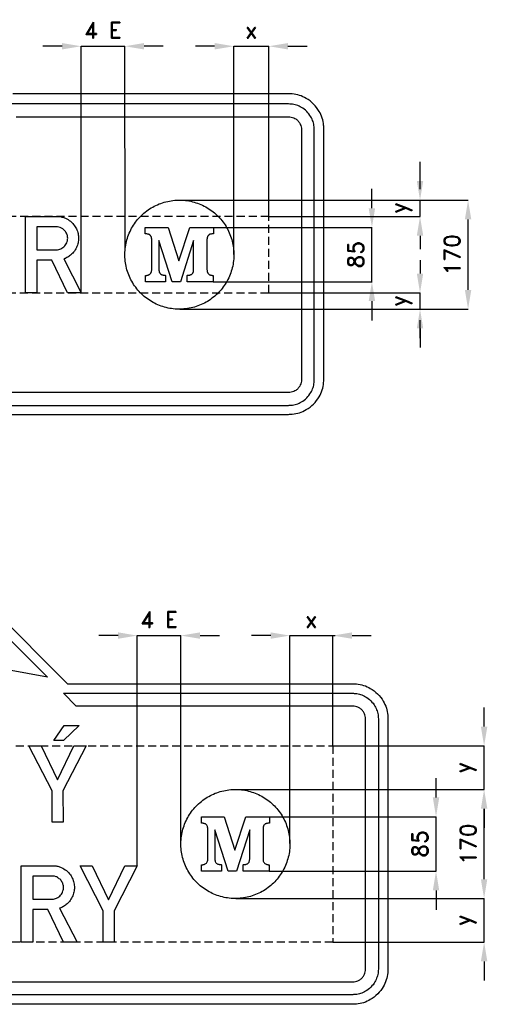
# Model space of a CAD drawing. Header units: millimetres. Extents: x -166 to 4110, y -5 to 1646.
# Tile 4 of 4: x 3380 to 4110, y 0 to 1535. Entities that reach past the tile are written whole.
import ezdxf

# ---------------------------------------------------------------- set-up
doc = ezdxf.new("R2010")
doc.units = ezdxf.units.MM
doc.header["$LTSCALE"] = 5
doc.linetypes.add('ČÁRKOVANÁX2', pattern=[1.5, 1, -0.5])
doc.layers.add('Kóty', color=2, linetype='Continuous')
doc.layers.add('Značka', color=7, linetype='Continuous')
doc.styles.get("Standard").update_dxf_attribs({"font": 'romand.shx', "height": 25})
doc.dimstyles.get("Standard").update_dxf_attribs({"dimtxt": 25, "dimasz": 30, "dimexe": 0.18, "dimexo": 0.0625, "dimgap": 12.5, "dimtad": 1, "dimdec": 0, "dimzin": 0, "dimdsep": 46, "dimtxsty": 'Standard', "dimcen": 0.09, "dimadec": 0, "dimazin": 0, "dimtfac": 1, "dimtdec": 0, "dimtofl": 0, "dimtmove": 0, "dimatfit": 3, "dimfxl": 1, "dimtolj": 1, "dimtzin": 0, "dimarcsym": 0})

# ---------------------------------------------------------------- blocks, each defined once
blk = doc.blocks.new('*D9')
at = {"layer": 'Defpoints', "color": 0, "transparency": 16777216}
for p in [(3868.8, 403), (4104.8, 403), (3716.4, 335)]:
    blk.add_point(p, dxfattribs=at)
at = {"layer": 'Kóty', "color": 0, "lineweight": -2, "transparency": 16777216}
for p, q in [((4104.8, 433), (4104.8, 463)), ((3868.9, 403), (4105, 403)), ((3716.4, 335), (4105, 335)), ((4104.8, 305), (4104.8, 275))]:
    blk.add_line(p, q, dxfattribs=at)
at = {"layer": 'Kóty', "color": 0, "transparency": 16777216}
for points in [[(4099.8, 433), (4109.8, 433), (4104.8, 403)], [(4099.8, 305), (4109.8, 305), (4104.8, 335)]]:
    blk.add_solid(points, dxfattribs=at)
at = {"layer": 'Kóty', "color": 0, "transparency": 16777216, "insert": (4075.6, 369), "char_height": 25, "attachment_point": 5, "rotation": 90}
blk.add_mtext('\\A1;y', dxfattribs=at)
blk = doc.blocks.new('*D10')
at = {"layer": 'Defpoints', "color": 0, "transparency": 16777216}
for p in [(3717.3, 165), (3868.8, 97), (4104.8, 97)]:
    blk.add_point(p, dxfattribs=at)
at = {"layer": 'Kóty', "color": 0, "lineweight": -2, "transparency": 16777216}
for p, q in [((4104.8, 195), (4104.8, 225)), ((3717.4, 165), (4105, 165)), ((3868.9, 97), (4105, 97)), ((4104.8, 67), (4104.8, 37))]:
    blk.add_line(p, q, dxfattribs=at)
at = {"layer": 'Kóty', "color": 0, "transparency": 16777216}
for points in [[(4099.8, 195), (4109.8, 195), (4104.8, 165)], [(4099.8, 67), (4109.8, 67), (4104.8, 97)]]:
    blk.add_solid(points, dxfattribs=at)
at = {"layer": 'Kóty', "color": 0, "transparency": 16777216, "insert": (4075.6, 131), "char_height": 25, "attachment_point": 5, "rotation": 90}
blk.add_mtext('\\A1;y', dxfattribs=at)
blk = doc.blocks.new('*D12')
at = {"layer": 'Defpoints', "color": 0, "transparency": 16777216}
for p in [(3868.8, 575), (3868.8, 403), (3801.9, 250.8)]:
    blk.add_point(p, dxfattribs=at)
at = {"layer": 'Kóty', "color": 0, "lineweight": -2, "transparency": 16777216}
for p, q in [((3771.9, 575), (3741.9, 575)), ((3801.9, 250.9), (3801.9, 575.2)), ((3868.8, 403.1), (3868.8, 575.2)), ((3898.8, 575), (3928.8, 575))]:
    blk.add_line(p, q, dxfattribs=at)
at = {"layer": 'Kóty', "color": 0, "transparency": 16777216}
for points in [[(3771.9, 580), (3771.9, 570), (3801.9, 575)], [(3898.8, 580), (3898.8, 570), (3868.8, 575)]]:
    blk.add_solid(points, dxfattribs=at)
at = {"layer": 'Kóty', "color": 0, "transparency": 16777216, "insert": (3835.3, 600), "char_height": 25, "attachment_point": 5}
blk.add_mtext('\\A1;x', dxfattribs=at)
blk = doc.blocks.new('*D14')
at = {"layer": 'Defpoints', "color": 0, "transparency": 16777216}
for p in [(3768.8, 1494), (3768.8, 1228.5), (3714.4, 1169)]:
    blk.add_point(p, dxfattribs=at)
at = {"layer": 'Kóty', "color": 0, "lineweight": -2, "transparency": 16777216}
for p, q in [((3684.4, 1494), (3654.4, 1494)), ((3714.4, 1169.1), (3714.4, 1494.2)), ((3768.8, 1228.6), (3768.8, 1494.2)), ((3798.8, 1494), (3828.8, 1494))]:
    blk.add_line(p, q, dxfattribs=at)
at = {"layer": 'Kóty', "color": 0, "transparency": 16777216}
for points in [[(3684.4, 1499), (3684.4, 1489), (3714.4, 1494)], [(3798.8, 1499), (3798.8, 1489), (3768.8, 1494)]]:
    blk.add_solid(points, dxfattribs=at)
at = {"layer": 'Kóty', "color": 0, "transparency": 16777216, "insert": (3741.6, 1519), "char_height": 25, "attachment_point": 5}
blk.add_mtext('\\A1;x', dxfattribs=at)
blk = doc.blocks.new('*D15')
at = {"layer": 'Defpoints', "color": 0, "transparency": 16777216}
for p in [(3682.5, 1211.5), (3929.8, 1211.5), (3682, 1126.5)]:
    blk.add_point(p, dxfattribs=at)
at = {"layer": 'Kóty', "color": 0, "lineweight": -2, "transparency": 16777216}
for p, q in [((3929.8, 1241.5), (3929.8, 1271.5)), ((3682.6, 1211.5), (3930, 1211.5)), ((3682.1, 1126.5), (3930, 1126.5)), ((3929.8, 1096.5), (3929.8, 1066.5))]:
    blk.add_line(p, q, dxfattribs=at)
at = {"layer": 'Kóty', "color": 0, "transparency": 16777216}
for points in [[(3924.8, 1241.5), (3934.8, 1241.5), (3929.8, 1211.5)], [(3924.8, 1096.5), (3934.8, 1096.5), (3929.8, 1126.5)]]:
    blk.add_solid(points, dxfattribs=at)
at = {"layer": 'Kóty', "color": 0, "transparency": 16777216, "insert": (3904.8, 1169), "char_height": 25, "attachment_point": 5, "rotation": 90}
blk.add_mtext('\\A1;85', dxfattribs=at)
blk = doc.blocks.new('*D16')
at = {"layer": 'Defpoints', "color": 0, "transparency": 16777216}
for p in [(3628.9, 1254), (4079.8, 1254), (3629.9, 1084)]:
    blk.add_point(p, dxfattribs=at)
at = {"layer": 'Kóty', "color": 0, "lineweight": -2, "transparency": 16777216}
for p, q in [((3629, 1254), (4080, 1254)), ((4079.8, 1114), (4079.8, 1224)), ((3630, 1084), (4080, 1084))]:
    blk.add_line(p, q, dxfattribs=at)
at = {"layer": 'Kóty', "color": 0, "transparency": 16777216}
for points in [[(4074.8, 1224), (4084.8, 1224), (4079.8, 1254)], [(4074.8, 1114), (4084.8, 1114), (4079.8, 1084)]]:
    blk.add_solid(points, dxfattribs=at)
at = {"layer": 'Kóty', "color": 0, "transparency": 16777216, "insert": (4054.8, 1169), "char_height": 25, "attachment_point": 5, "rotation": 90}
blk.add_mtext('\\A1;170', dxfattribs=at)
blk = doc.blocks.new('*D17')
at = {"layer": 'Defpoints', "color": 0, "transparency": 16777216}
for p in [(3770, 292.5), (3769.4, 207.5), (4029.8, 207.5)]:
    blk.add_point(p, dxfattribs=at)
at = {"layer": 'Kóty', "color": 0, "lineweight": -2, "transparency": 16777216}
for p, q in [((4029.8, 322.5), (4029.8, 352.5)), ((3770, 292.5), (4030, 292.5)), ((3769.5, 207.5), (4030, 207.5)), ((4029.8, 177.5), (4029.8, 147.5))]:
    blk.add_line(p, q, dxfattribs=at)
at = {"layer": 'Kóty', "color": 0, "transparency": 16777216}
for points in [[(4024.8, 322.5), (4034.8, 322.5), (4029.8, 292.5)], [(4024.8, 177.5), (4034.8, 177.5), (4029.8, 207.5)]]:
    blk.add_solid(points, dxfattribs=at)
at = {"layer": 'Kóty', "color": 0, "transparency": 16777216, "insert": (4004.8, 250), "char_height": 25, "attachment_point": 5, "rotation": 90}
blk.add_mtext('\\A1;85', dxfattribs=at)
blk = doc.blocks.new('*D18')
at = {"layer": 'Defpoints', "color": 0, "transparency": 16777216}
for p in [(3716.4, 335), (4104.8, 335), (3717.3, 165)]:
    blk.add_point(p, dxfattribs=at)
at = {"layer": 'Kóty', "color": 0, "lineweight": -2, "transparency": 16777216}
for p, q in [((3716.4, 335), (4105, 335)), ((4104.8, 195), (4104.8, 305)), ((3717.4, 165), (4105, 165))]:
    blk.add_line(p, q, dxfattribs=at)
at = {"layer": 'Kóty', "color": 0, "transparency": 16777216}
for points in [[(4099.8, 305), (4109.8, 305), (4104.8, 335)], [(4099.8, 195), (4109.8, 195), (4104.8, 165)]]:
    blk.add_solid(points, dxfattribs=at)
at = {"layer": 'Kóty', "color": 0, "transparency": 16777216, "insert": (4079.8, 250), "char_height": 25, "attachment_point": 5, "rotation": 90}
blk.add_mtext('\\A1;170', dxfattribs=at)

msp = doc.modelspace()

# ---------------------------------------------------------------- linework, layer by layer
at = {"layer": 'Kóty'}
for p, q in [((3446.4, 1494), (3416.4, 1494)), ((3476.4, 1109.5), (3476.4, 1494.2)), ((3544.7, 1175.7), (3544.4, 1494.2)), ((3604.4, 1494), (3574.4, 1494)), ((4004.8, 1284), (4004.8, 1314)), ((3629, 1254), (4005, 1254)), ((3768.9, 1228.5), (4005, 1228.5)), ((4004.8, 1198.5), (4004.8, 1177.4)), ((4004.8, 1160.6), (4004.8, 1139.5)), ((3768.9, 1109.5), (4005, 1109.5)), ((3630, 1084), (4005, 1084)), ((4004.8, 1054), (4004.8, 1024)), ((3533.8, 575), (3503.8, 575)), ((3563.8, 216.1), (3563.8, 575.2)), ((3631.8, 249.6), (3631.8, 575.2)), ((3661.8, 575), (3691.8, 575))]:
    msp.add_line(p, q, dxfattribs=at)
for points in [[(3476.4, 1494), (3544.4, 1494)], [(3714.4, 1494), (3768.8, 1494)], [(4004.8, 1271), (4004.8, 1299)], [(4004.8, 1228.5), (4004.8, 1254)], [(3929.8, 1126.5), (3929.8, 1211.5)], [(4004.8, 1084), (4004.8, 1109.5)], [(4004.8, 1039), (4004.8, 1067)], [(3563.8, 575), (3631.8, 575)], [(3801.9, 575), (3872.3, 575)], [(4104.8, 335), (4104.8, 403)], [(4029.8, 207.5), (4029.8, 292.5)], [(4104.8, 97), (4104.8, 165)]]:
    msp.add_lwpolyline(points, dxfattribs=at)
for points in [[(3446.4, 1499), (3446.4, 1489), (3476.4, 1494)], [(3574.4, 1499), (3574.4, 1489), (3544.4, 1494)], [(3999.8, 1284), (4009.8, 1284), (4004.8, 1254)], [(3999.8, 1198.5), (4009.8, 1198.5), (4004.8, 1228.5)], [(3999.8, 1139.5), (4009.8, 1139.5), (4004.8, 1109.5)], [(3999.8, 1054), (4009.8, 1054), (4004.8, 1084)], [(3533.8, 580), (3533.8, 570), (3563.8, 575)], [(3661.8, 580), (3661.8, 570), (3631.8, 575)]]:
    msp.add_solid(points, dxfattribs=at)
at = {"layer": 'Značka', "color": 5}
for points in [[(3104.8, 920), (3799.8, 920, 0.003568), (3802.7, 920.1, 0.010737), (3805.5, 920.3, 0.055714), (3816.8, 922.6, 0.056169), (3827.3, 927.3, 0.069692), (3838.7, 936, 0.068361), (3847.4, 947.5, 0.056439), (3852.3, 958, 0.061134), (3854.5, 969.2), (3854.7, 972.1), (3854.8, 975), (3854.8, 1365, 0.003607), (3854.7, 1367.8, 0.010734), (3854.5, 1370.7, 0.055725), (3852.2, 1382, 0.056159), (3847.4, 1392.5, 0.069675), (3838.8, 1403.9, 0.068352), (3827.3, 1412.6, 0.056434), (3816.8, 1417.4, 0.061125), (3805.5, 1419.7, 0.012223), (3802.7, 1419.9, 0.004033), (3799.8, 1420), (3369.8, 1420)], [(3204.8, 934), (3799.8, 934, 0.00359), (3801.9, 934.1, 0.010709), (3804, 934.2, 0.055715), (3812.2, 935.9, 0.056165), (3819.8, 939.4, 0.069687), (3828.1, 945.7, 0.06836), (3834.4, 954, 0.056428), (3837.9, 961.6, 0.061129), (3839.6, 969.8), (3839.7, 971.9), (3839.8, 974), (3839.8, 1364, 0.003619), (3839.7, 1366.1, 0.01068), (3839.6, 1368.2, 0.055729), (3837.9, 1376.4, 0.056165), (3834.4, 1384, 0.069692), (3828.1, 1392.3, 0.068356), (3819.8, 1398.6, 0.056428), (3812.2, 1402.2, 0.061129), (3804, 1403.8, 0.012254), (3801.9, 1403.9), (3799.8, 1404), (3361.7, 1404)], [(3374.9, 1384), (3799.8, 1384), (3800.8, 1384, -0.010611), (3801.9, 1383.9, -0.055701), (3806, 1383.1, -0.056165), (3809.8, 1381.3, -0.069696), (3814, 1378.2, -0.068379), (3817.1, 1374, -0.056427), (3818.9, 1370.2, -0.061091), (3819.7, 1366.1, -0.01213), (3819.8, 1365.1, -0.004087), (3819.8, 1364), (3819.8, 974), (3819.8, 973), (3819.7, 971.9, -0.055695), (3818.8, 967.8, -0.056165), (3817.1, 964, -0.069682), (3814, 959.8, -0.06837), (3809.8, 956.7, -0.05644), (3806, 954.9, -0.061106), (3801.9, 954.1, -0.012262), (3800.8, 954, -0.004029), (3799.8, 954), (3204.8, 954)], [(3389.2, 1109.5), (3389.2, 1228.5), (3439.3, 1228.5), (3440, 1228.5), (3440.7, 1228.5, -0.052875), (3446.3, 1227.7, -0.045252), (3451.7, 1225.8, -0.06875), (3459.6, 1221, -0.074105), (3465.9, 1214.2, -0.062854), (3469.7, 1207.5, -0.059665), (3471.7, 1200, -0.05513), (3472.1, 1192.8, -0.055175), (3470.9, 1185.7, -0.062314), (3467.9, 1178.1, -0.063049), (3463.1, 1171.4, -0.052736), (3458.1, 1167, -0.055189), (3452.4, 1163.6, -0.011426), (3450.8, 1162.9), (3449.1, 1162.3), (3476.4, 1109.5), (3455, 1109.5), (3430.7, 1160.5), (3407.3, 1160.5), (3407.3, 1109.5), (3389.2, 1109.5)], [(3407.3, 1212.5), (3407.3, 1176.4), (3436.5, 1176.4), (3437.2, 1176.4), (3437.9, 1176.5, 0.040823), (3441.2, 1177, 0.049437), (3444.4, 1178.1, 0.110775), (3450.6, 1182.6, 0.114748), (3454.3, 1189.4, 0.085168), (3455.2, 1194.7, 0.080085), (3454.3, 1199.9, 0.084079), (3451.6, 1205.2, 0.08122), (3447.4, 1209.3, 0.067108), (3443.5, 1211.5, 0.082152), (3439.1, 1212.4), (3438.6, 1212.4), (3438.1, 1212.5), (3407.3, 1212.5)], [(3226, 728.8), (3454.8, 500), (3899.8, 500, -0.003589), (3902.7, 499.9, -0.01074), (3905.5, 499.7, -0.055716), (3916.8, 497.4, -0.05617), (3927.3, 492.6, -0.069695), (3938.7, 484, -0.068348), (3947.4, 472.5, -0.056418), (3952.3, 462, -0.061134), (3954.5, 450.8), (3954.7, 447.9), (3954.8, 445), (3954.8, 55), (3954.7, 52.1), (3954.5, 49.3, -0.055706), (3952.2, 38, -0.056164), (3947.4, 27.5, -0.069686), (3938.8, 16.1, -0.068358), (3927.3, 7.4, -0.056426), (3916.8, 2.5, -0.061121), (3905.5, 0.3, -0.0122), (3902.7, 0.1, -0.004069), (3899.8, 0), (2509.8, 0, -0.003577)], [(2986, 510), (3197.7, 721.7, -0.003547), (3198.1, 722.1, -0.010563), (3198.5, 722.4, -0.055709), (3200.2, 723.6, -0.056168), (3202.2, 724.3, -0.069676), (3204.8, 724.7, -0.068358), (3207.4, 724.3, -0.056444), (3209.4, 723.6, -0.061132), (3211.1, 722.4, -0.012219), (3211.5, 722.1), (3211.9, 721.7), (3423.6, 510), (3204.8, 550), (2986, 510)], [(2799.8, 35), (3899.8, 35, 0.003573), (3900.8, 35, 0.010716), (3901.9, 35.1, 0.055717), (3906, 36, 0.056162), (3909.8, 37.7, 0.069702), (3914, 40.8, 0.068336), (3917.1, 45, 0.056415), (3918.9, 48.8, 0.061086), (3919.7, 52.9), (3919.8, 54), (3919.8, 55), (3919.8, 445), (3919.8, 446.1), (3919.7, 447.1, 0.055698), (3918.8, 451.2, 0.056171), (3917.1, 455, 0.069689), (3914, 459.2, 0.068365), (3909.8, 462.3, 0.05644), (3906, 464.1, 0.061127), (3901.9, 464.9, 0.012217), (3900.8, 465), (3899.8, 465), (3468.6, 465), (3448.6, 485), (3899.8, 485, -0.003576), (3901.9, 484.9, -0.010724), (3904, 484.8, -0.055709), (3912.2, 483.1, -0.056162), (3919.8, 479.6, -0.069689), (3928.1, 473.3, -0.068364), (3934.4, 465, -0.05643), (3937.9, 457.4, -0.06113), (3939.6, 449.2), (3939.7, 447.1), (3939.8, 445), (3939.8, 55), (3939.7, 52.9), (3939.6, 50.8, -0.055727), (3937.9, 42.6, -0.056169), (3934.4, 35, -0.069703), (3928.1, 26.7, -0.068355), (3919.8, 20.4, -0.056428), (3912.2, 16.9, -0.061122), (3904, 15.2, -0.012205), (3901.9, 15.1, -0.004067), (3899.8, 15), (2509.8, 15, -0.003576)], [(3382.8, 97), (3382.8, 216), (3432.8, 216), (3433.6, 216, -0.005459), (3434.3, 216, -0.052878), (3439.9, 215.2, -0.045262), (3445.3, 213.3, -0.068754), (3453.2, 208.5, -0.074106), (3459.5, 201.7, -0.062852), (3463.2, 195, -0.059657), (3465.2, 187.5, -0.055139), (3465.6, 180.3, -0.055183), (3464.5, 173.2, -0.062309), (3461.4, 165.6, -0.063045), (3456.6, 158.9, -0.052746), (3451.7, 154.5, -0.055199), (3445.9, 151.1), (3444.3, 150.4), (3442.7, 149.8), (3470, 97), (3448.6, 97), (3424.3, 148), (3400.8, 148), (3400.8, 97), (3382.8, 97)], [(3400.8, 200), (3400.8, 163.9), (3430.1, 163.9, 0.001981), (3430.8, 163.9, 0.005987), (3431.5, 164, 0.040794), (3434.8, 164.5, 0.049419), (3438, 165.6, 0.110772), (3444.2, 170.1, 0.114758), (3447.9, 176.9, 0.085167), (3448.8, 182.2, 0.080095), (3447.9, 187.4, 0.084074), (3445.2, 192.7, 0.081236), (3441, 196.8, 0.067112), (3437, 199, 0.082122), (3432.7, 199.9), (3432.2, 199.9), (3431.6, 200), (3400.8, 200)]]:
    msp.add_lwpolyline(points, format="xyb", dxfattribs=at)
at = {"layer": 'Značka', "color": 51}
for points in [[(3714.4, 1169), (3714.4, 1168.4), (3714.4, 1167.9, -0.032179), (3713.6, 1156.8, -0.035724), (3711.2, 1145.9, -0.036665), (3707.6, 1135.4, -0.034755), (3702.5, 1125.5, -0.034044), (3696.2, 1116.4, -0.034461), (3688.7, 1108.1, -0.034564), (3680.3, 1100.9, -0.034431), (3671, 1094.8, -0.034391), (3660.9, 1090, -0.034418), (3650.3, 1086.6, -0.034421), (3639.4, 1084.6, -0.034424), (3628.3, 1084, -0.034429), (3617.2, 1084.8, -0.034409), (3606.4, 1087.2, -0.034422), (3595.9, 1090.9, -0.034412), (3586, 1096, -0.034411), (3576.8, 1102.2, -0.034422), (3568.5, 1109.7, -0.034418), (3561.3, 1118.1, -0.03441), (3555.3, 1127.5, -0.034422), (3550.4, 1137.5, -0.034406), (3547, 1148.1, -0.034418), (3545, 1159, -0.034425), (3544.4, 1170.1, -0.034429), (3545.3, 1181.2, -0.034409), (3547.6, 1192.1, -0.034418), (3551.3, 1202.6, -0.034407), (3556.4, 1212.5, -0.034411), (3562.6, 1221.7, -0.034422), (3570.1, 1229.9, -0.034418), (3578.5, 1237.1, -0.03441), (3587.9, 1243.2, -0.034422), (3597.9, 1248, -0.034406), (3608.5, 1251.4, -0.034418), (3619.4, 1253.5, -0.034425), (3630.5, 1254, -0.034429), (3641.6, 1253.2, -0.034431), (3652.5, 1250.8, -0.034403), (3663, 1247.1, -0.034403), (3672.9, 1242.1, -0.034406), (3682.1, 1235.8, -0.034392), (3690.3, 1228.3, -0.034407), (3697.6, 1219.9, -0.034505), (3703.6, 1210.5, -0.034431), (3708.4, 1200.5, -0.034074), (3711.8, 1189.9, -0.032795), (3713.8, 1179.5, -0.034266), (3714.4, 1169)], [(3618, 1126.5), (3597.5, 1191.1), (3597.5, 1146), (3597.5, 1145.8), (3597.5, 1145.5, 0.022967), (3597.6, 1144.2, 0.031121), (3597.8, 1142.9, 0.030868), (3598.1, 1141.9, 0.036239), (3598.5, 1140.9, 0.036794), (3599, 1140.1, 0.039505), (3599.6, 1139.3, 0.039284), (3600.3, 1138.7, 0.035425), (3601.1, 1138.2, 0.038412), (3602.2, 1137.6, 0.029611), (3603.4, 1137.3, 0.035706), (3605.2, 1136.9, 0.02718), (3607.2, 1136.8), (3607.5, 1136.8), (3607.8, 1136.7), (3607.8, 1126.5), (3576.8, 1126.5), (3576.8, 1136.7), (3577.1, 1136.7), (3577.4, 1136.7, 0.018197), (3578.5, 1136.7, 0.021901), (3579.5, 1136.9, 0.024514), (3580.4, 1137.1, 0.028664), (3581.4, 1137.4, 0.038093), (3582.4, 1137.9, 0.043984), (3583.4, 1138.5, 0.042704), (3584.1, 1139.3, 0.040019), (3584.8, 1140.1, 0.041528), (3585.4, 1141.2, 0.033066), (3585.8, 1142.4, 0.034497), (3586.1, 1144, 0.028012), (3586.3, 1145.6), (3586.3, 1145.9), (3586.3, 1146.1), (3586.3, 1191.8), (3586.3, 1192.1), (3586.3, 1192.4, 0.012483), (3586.3, 1193.3, 0.016063), (3586.2, 1194.2, 0.012481), (3586.1, 1194.9, 0.013698), (3586, 1195.5, 0.026372), (3585.7, 1196.5, 0.034253), (3585.3, 1197.4, 0.037116), (3584.9, 1198.2, 0.040626), (3584.3, 1199, 0.041788), (3583.5, 1199.6, 0.038768), (3582.7, 1200.2, 0.038352), (3581.7, 1200.6, 0.02965), (3580.7, 1201, 0.038457), (3578.9, 1201.3, 0.029267), (3577, 1201.4), (3576.6, 1201.4), (3576.3, 1201.4), (3576.3, 1211.5), (3611.9, 1211.5), (3628.7, 1159.2), (3645.5, 1211.5), (3682.5, 1211.5), (3682.5, 1201.4), (3682.2, 1201.4), (3681.9, 1201.4, 0.025996), (3680, 1201.3, 0.041636), (3678.1, 1201, 0.032178), (3677.1, 1200.7, 0.038186), (3676.1, 1200.2, 0.038074), (3675.3, 1199.6, 0.041983), (3674.6, 1199, 0.040565), (3674, 1198.2, 0.036292), (3673.5, 1197.4, 0.033695), (3673.1, 1196.5, 0.027596), (3672.8, 1195.5, 0.014152), (3672.7, 1194.9, 0.011714), (3672.6, 1194.2, 0.014894), (3672.5, 1193.3, 0.013785), (3672.5, 1192.4), (3672.5, 1192.1), (3672.5, 1191.8), (3672.5, 1146.1), (3672.5, 1145.9), (3672.5, 1145.6, 0.025375), (3672.7, 1144, 0.036605), (3673, 1142.4, 0.035484), (3673.4, 1141.2, 0.041946), (3674, 1140.1, 0.039657), (3674.7, 1139.3, 0.041751), (3675.5, 1138.5, 0.048386), (3676.5, 1137.8, 0.043192), (3677.7, 1137.3, 0.024018), (3678.5, 1137, 0.019286), (3679.3, 1136.9, 0.020817), (3680.4, 1136.7, 0.020165), (3681.4, 1136.7), (3681.7, 1136.7), (3682, 1136.7), (3682, 1126.5), (3641.4, 1126.5), (3641.4, 1136.7), (3641.7, 1136.7), (3642, 1136.8, 0.024197), (3643.9, 1136.9, 0.038701), (3645.8, 1137.2, 0.032293), (3647, 1137.6, 0.039162), (3648.1, 1138.1, 0.035435), (3648.9, 1138.7, 0.039002), (3649.6, 1139.3, 0.039444), (3650.2, 1140.1, 0.037229), (3650.7, 1140.9, 0.036076), (3651.1, 1141.8, 0.029049), (3651.4, 1142.9, 0.029687), (3651.6, 1144.1, 0.025409), (3651.7, 1145.4), (3651.7, 1145.7), (3651.7, 1146), (3651.7, 1191.1), (3631, 1126.5), (3618, 1126.5)], [(3801.8, 250), (3801.8, 249.4), (3801.8, 248.9, -0.032167), (3801, 237.8, -0.035713), (3798.6, 226.9, -0.036664), (3795, 216.4, -0.03474), (3789.9, 206.5, -0.034043), (3783.6, 197.4, -0.034446), (3776.2, 189.1, -0.034558), (3767.7, 181.9, -0.034435), (3758.4, 175.8, -0.034393), (3748.4, 171, -0.034415), (3737.8, 167.6, -0.034422), (3726.8, 165.6, -0.034416), (3715.7, 165, -0.034417), (3704.6, 165.8, -0.034416), (3693.8, 168.2, -0.034413), (3683.3, 171.9, -0.03441), (3673.4, 177, -0.034409), (3664.2, 183.2, -0.034411), (3656, 190.7, -0.03442), (3648.7, 199.1, -0.034407), (3642.7, 208.5, -0.034411), (3637.9, 218.5, -0.034424), (3634.5, 229.1, -0.034419), (3632.4, 240, -0.034414), (3631.8, 251.1, -0.034407), (3632.7, 262.2, -0.034418), (3635, 273.1, -0.034417), (3638.7, 283.6, -0.034412), (3643.8, 293.5, -0.034412), (3650.1, 302.7, -0.034419), (3657.5, 310.9, -0.034417), (3666, 318.1, -0.034424), (3675.3, 324.2, -0.034419), (3685.3, 329, -0.034416), (3695.9, 332.4, -0.034417), (3706.8, 334.5, -0.034411), (3718, 335, -0.034418), (3729, 334.2, -0.034417), (3739.9, 331.8, -0.034418), (3750.4, 328.1, -0.034423), (3760.3, 323.1, -0.034418), (3769.5, 316.8, -0.034402), (3777.7, 309.3, -0.034411), (3785, 300.9, -0.034485), (3791, 291.5, -0.034429), (3795.8, 281.5, -0.034077), (3799.2, 270.9, -0.032787), (3801.2, 260.5, -0.034278), (3801.8, 250)], [(3705.5, 207.5), (3684.9, 272.1), (3684.9, 227), (3684.9, 226.8), (3684.9, 226.5), (3685, 225.2), (3685.2, 223.9), (3685.5, 222.9), (3685.9, 221.9), (3686.4, 221.1), (3687, 220.3), (3687.7, 219.7), (3688.5, 219.2), (3689.6, 218.6), (3690.8, 218.3, 0.035722), (3692.7, 217.9, 0.027148), (3694.6, 217.8), (3694.9, 217.7), (3695.2, 217.7), (3695.2, 207.5), (3664.2, 207.5), (3664.2, 217.7), (3664.5, 217.7), (3664.8, 217.7, 0.018152), (3665.9, 217.7, 0.021943), (3666.9, 217.9, 0.024582), (3667.9, 218.1, 0.028621), (3668.8, 218.4, 0.03825), (3669.8, 218.9), (3670.8, 219.5), (3671.6, 220.3), (3672.2, 221.1), (3672.8, 222.2), (3673.2, 223.4), (3673.6, 225), (3673.7, 226.6), (3673.7, 226.9), (3673.7, 227.1), (3673.7, 272.8), (3673.7, 273.1), (3673.7, 273.4), (3673.7, 274.3), (3673.6, 275.2), (3673.5, 275.9), (3673.4, 276.5), (3673.1, 277.5), (3672.7, 278.4), (3672.3, 279.2), (3671.7, 280), (3671, 280.6), (3670.2, 281.2), (3669.2, 281.6), (3668.1, 282, 0.038393), (3666.3, 282.3, 0.0293), (3664.4, 282.4), (3664.1, 282.4), (3663.7, 282.4), (3663.7, 292.5), (3699.4, 292.5), (3716.1, 240.2), (3732.9, 292.5), (3770, 292.5), (3770, 282.4), (3769.6, 282.4), (3769.3, 282.4, 0.02592), (3767.4, 282.3, 0.041597), (3765.6, 282, 0.031991), (3764.5, 281.6, 0.03821), (3763.5, 281.2), (3762.7, 280.6), (3762, 280), (3761.4, 279.2), (3760.9, 278.4), (3760.5, 277.5), (3760.2, 276.5), (3760.1, 275.9), (3760, 275.2), (3759.9, 274.3), (3759.9, 273.4), (3759.9, 273.1), (3759.9, 272.8), (3759.9, 227.1), (3759.9, 226.9), (3759.9, 226.6), (3760.1, 225), (3760.4, 223.4), (3760.9, 222.2), (3761.5, 221.1), (3762.1, 220.3), (3762.9, 219.5), (3764, 218.8, 0.043247), (3765.2, 218.3), (3765.9, 218), (3766.7, 217.9, 0.020803), (3767.8, 217.7, 0.020135), (3768.8, 217.7), (3769.1, 217.7), (3769.4, 217.7), (3769.4, 207.5), (3728.8, 207.5), (3728.8, 217.7), (3729.1, 217.7), (3729.4, 217.8, 0.024303), (3731.4, 217.9, 0.038647), (3733.2, 218.2, 0.032174), (3734.4, 218.6, 0.039071), (3735.5, 219.1), (3736.3, 219.7), (3737, 220.3), (3737.6, 221.1), (3738.1, 221.9), (3738.5, 222.8), (3738.8, 223.9), (3739, 225.1), (3739.1, 226.4), (3739.1, 226.7), (3739.1, 227), (3739.1, 272.1), (3718.4, 207.5), (3705.5, 207.5)]]:
    msp.add_lwpolyline(points, format="xyb", dxfattribs=at)
at = {"layer": 'Značka', "color": 6, "linetype": 'ČÁRKOVANÁX2', "ltscale": 2.5}
for points in [[(2930.8, 1109.5), (3768.8, 1109.5), (3768.8, 1228.5), (2930.8, 1228.5), (2930.8, 1109.5)], [(2830.8, 97), (2830.8, 403), (3868.8, 403), (3868.8, 97), (2830.8, 97)]]:
    msp.add_lwpolyline(points, dxfattribs=at)
at = {"layer": 'Značka', "color": 5}
for points in [[(3449.5, 434.9), (3472.9, 434.9), (3448.5, 411.5), (3433.6, 411.5), (3449.5, 434.9)], [(3430.9, 284), (3430.9, 333), (3394.8, 403), (3414, 403), (3439.5, 350), (3465, 403), (3484.2, 403), (3447.9, 333), (3448, 284), (3430.9, 284)], [(3510.6, 97), (3510.6, 146), (3474.5, 216), (3493.6, 216), (3519.1, 163), (3544.6, 216), (3563.8, 216), (3527.6, 146), (3527.6, 97), (3510.6, 97)]]:
    msp.add_lwpolyline(points, dxfattribs=at)

# ---------------------------------------------------------------- texts
at = {"layer": 'Kóty', "char_height": 25, "attachment_point": 5}
for insert in [(3510.1, 1519), (3597.8, 600)]:
    msp.add_mtext('\\A1;4 E', dxfattribs=dict(at, insert=insert))
at = {"layer": 'Kóty', "char_height": 25, "attachment_point": 5, "rotation": 90}
for insert in [(3975.6, 1241.8), (3975.6, 1096.8)]:
    msp.add_mtext('\\A1;y', dxfattribs=dict(at, insert=insert))

# ---------------------------------------------------------------- dimensions: what is measured, and where the dimension line sits
at = {"layer": 'Kóty'}
for base, p1, p2, picture, middle in [((3768.8, 1494), (3714.4, 1169), (3768.8, 1228.5), '*D14', (3741.6, 1519)), ((3868.8, 575), (3801.9, 250.8), (3868.8, 403), '*D12', (3835.3, 600))]:
    dim = msp.add_linear_dim(base=base, p1=p1, p2=p2, text='x', dimstyle='Standard', dxfattribs=at)
    dim.commit()
    dim.dimension.update_dxf_attribs({"geometry": picture, "text_midpoint": middle})
for base, p1, p2, picture, middle in [((3929.8, 1211.5), (3682, 1126.5), (3682.5, 1211.5), '*D15', (3904.8, 1169)), ((4079.8, 1254), (3629.9, 1084), (3628.9, 1254), '*D16', (4054.8, 1169)), ((4029.8, 207.5), (3770, 292.5), (3769.4, 207.5), '*D17', (4004.8, 250)), ((4104.8, 335), (3717.3, 165), (3716.4, 335), '*D18', (4079.8, 250))]:
    dim = msp.add_linear_dim(base=base, p1=p1, p2=p2, angle=90, dimstyle='Standard', dxfattribs=at)
    dim.commit()
    dim.dimension.update_dxf_attribs({"geometry": picture, "text_midpoint": middle})
for base, p1, p2, picture, middle in [((4104.8, 403), (3716.4, 335), (3868.8, 403), '*D9', (4075.6, 369)), ((4104.8, 97), (3717.3, 165), (3868.8, 97), '*D10', (4075.6, 131))]:
    dim = msp.add_linear_dim(base=base, p1=p1, p2=p2, angle=90, text='y', dimstyle='Standard', dxfattribs=at)
    dim.commit()
    dim.dimension.update_dxf_attribs({"geometry": picture, "text_midpoint": middle})

doc.saveas('drawing.dxf')
